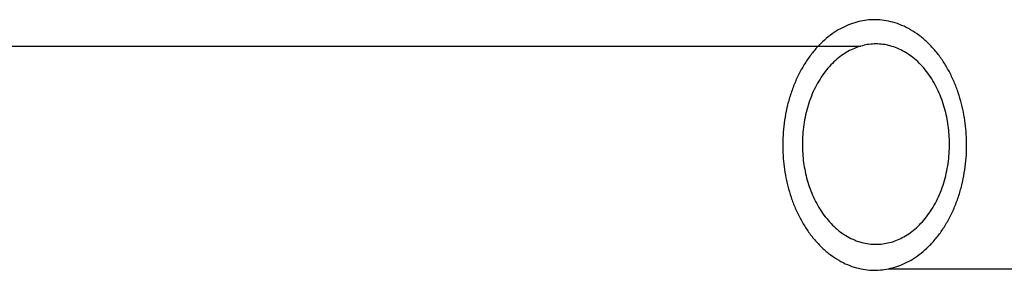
# Model space of a CAD drawing. Header units: millimetres. Extents: x 88174 to 90498, y -31828 to -30219.
# Tile 253 of 256: x 89972 to 90046, y -31335 to -31316. Entities that reach past the tile are written whole.
import ezdxf

# ---------------------------------------------------------------- set-up
doc = ezdxf.new("R2010")
doc.units = ezdxf.units.MM
doc.layers.add('Default', color=7, linetype='Continuous', true_color=0x000000)

msp = doc.modelspace()

# ---------------------------------------------------------------- linework, layer by layer
at = {"layer": 'Default'}
for points, knots in [([(90037.043, -31334.566, 1556.222), (90030.238, -31335.986, 1549.932), (90029.196, -31326.719, 1548.968), (90028.153, -31317.452, 1548.005), (90034.958, -31316.032, 1554.295), (90041.763, -31314.613, 1560.586), (90042.806, -31323.88, 1561.549), (90043.848, -31333.147, 1562.513), (90037.043, -31334.566, 1556.222)], [0, 0, 0, 11.780972, 11.780972, 23.561945, 23.561945, 35.342917, 35.342917, 47.12389, 47.12389, 47.12389]), ([(90034.959, -31317.895, 1554.085), (90040.348, -31316.35, 1559.067), (90041.482, -31323.69, 1560.115), (90042.617, -31331.029, 1561.164), (90037.227, -31332.573, 1556.182), (90031.838, -31334.118, 1551.2), (90030.703, -31326.779, 1550.152), (90029.569, -31319.44, 1549.103), (90034.959, -31317.895, 1554.085)], [0, 0, 0, 7.853982, 7.853982, 15.707963, 15.707963, 23.561945, 23.561945, 31.415927, 31.415927, 31.415927])]:
    msp.add_rational_spline(points, [1, 0.707106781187, 1, 0.707106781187, 1, 0.707106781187, 1, 0.707106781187, 1], degree=2, knots=knots, dxfattribs=at)
for points in [[(89858.473, -31317.895, 1745.012), (89946.716, -31317.895, 1649.548), (90034.959, -31317.895, 1554.085)], [(90037.043, -31334.566, 1556.222), (90051.892, -31334.566, 1540.159), (90066.74, -31334.566, 1524.095)]]:
    msp.add_open_spline(points, degree=2, dxfattribs=at)

doc.saveas('drawing.dxf')
